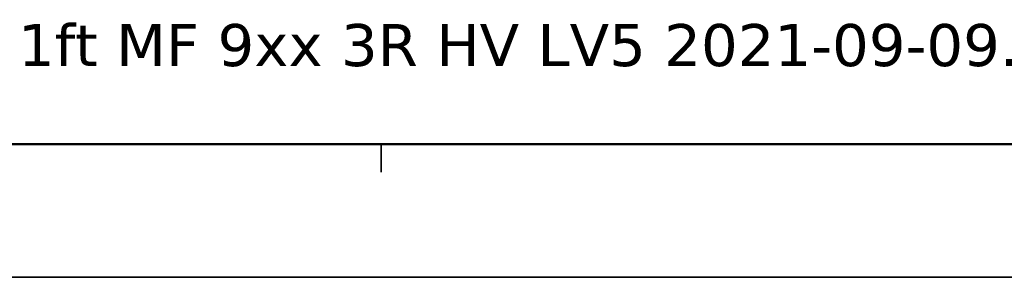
# Model space of a CAD drawing. Header units: millimetres. Extents: x 0 to 420, y 0 to 296.
# Tile 2 of 19: x 139 to 209, y 0 to 19. Entities that reach past the tile are written whole.
import ezdxf

# ---------------------------------------------------------------- set-up
doc = ezdxf.new("R2010")
doc.units = ezdxf.units.MM
doc.layers.get('0').update_dxf_attribs({"lineweight": 25})
doc.layers.add('Sketch Geometry(ISO)', color=7, linetype='Continuous', lineweight=50)
doc.layers.add('Symbols(ISO)', color=7, linetype='Continuous', lineweight=25)
doc.styles.add('Philips-tekst', font='verdana.ttf')

# ---------------------------------------------------------------- blocks, each defined once
blk = doc.blocks.new('Borders A3')
at = {"layer": 'Sketch Geometry(ISO)', "color": 1, "linetype": 'Continuous', "lineweight": 50, "true_color": 0xff0000}
blk.add_line((20, 10), (410, 10), dxfattribs=at)
at = {"layer": 'Sketch Geometry(ISO)', "color": 7, "linetype": 'Continuous', "lineweight": 35}
for p, q in [((165, 10), (165, 8)), ((0.5, 0.5), (419.5, 0.5))]:
    blk.add_line(p, q, dxfattribs=at)

msp = doc.modelspace()

# ---------------------------------------------------------------- block references
msp.add_blockref('Borders A3', (0, 0))

# ---------------------------------------------------------------- texts
at = {"layer": 'Symbols(ISO)', "color": 7, "insert": (66.762, 18.572), "char_height": 3, "width": 157.73859, "attachment_point": 1, "style": 'Philips-tekst'}
msp.add_mtext('{\\fVerdana|b0|i0;3D file available: Fortimo LED Line 1ft MF 9xx 3R HV LV5 2021-09-09.stp}', dxfattribs=at)

doc.saveas('drawing.dxf')
